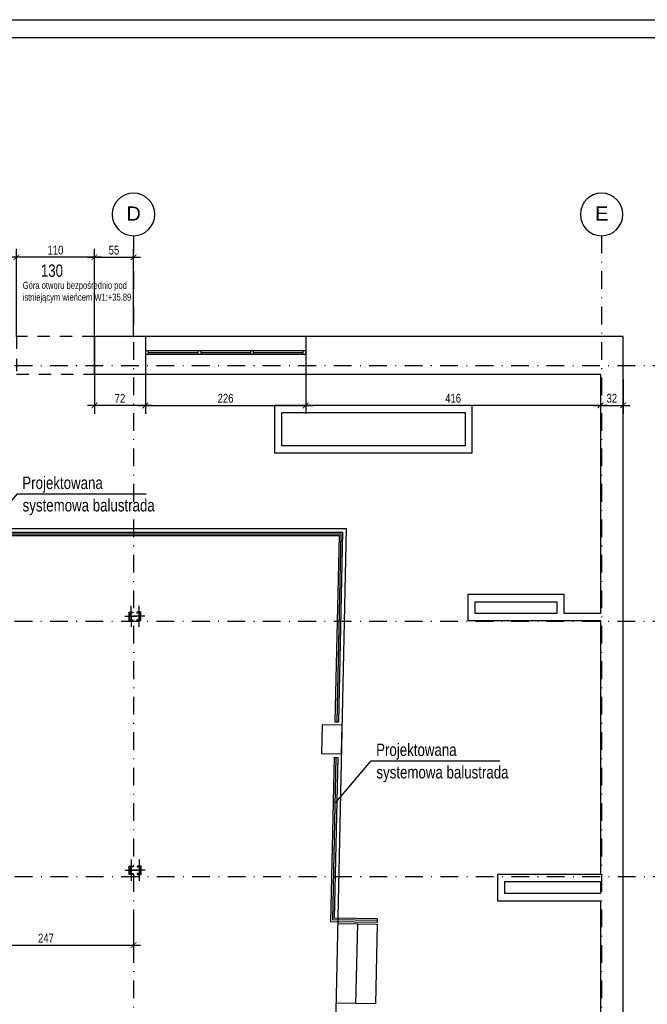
# Model space of a CAD drawing. Header units: millimetres. Extents: x 1769 to 5769, y -264 to 1871.
# Tile 8 of 10: x 4054 to 4939, y 448 to 1836. Entities that reach past the tile are written whole.
import ezdxf

# ---------------------------------------------------------------- set-up
doc = ezdxf.new("R2010")
doc.units = ezdxf.units.MM
doc.header["$LTSCALE"] = 50
doc.linetypes.add('DO', pattern=[1, 0.5, -0.24, 0.02, -0.24])
doc.linetypes.add('DP', pattern=[0.63, 0.35, -0.28])
for name, color, linetype in [('BS_ram', 2, 'Continuous'), ('BS_wym', 1, 'Continuous'), ('BZ_odn', 1, 'Continuous'), ('BZ_osd', 1, 'DO'), ('BZ_txc', 1, 'Continuous'), ('BZ_txs', 2, 'Continuous'), ('k3_proj_balustrada', 252, 'Continuous'), ('K3_projektowane nadproza', 150, 'DP'), ('k3_sciany istn', 1, 'DP')]:
    doc.layers.add(name, color=color, linetype=linetype)
doc.styles.add('BIKTC', font='bikromsw.shx', dxfattribs={"width": 0.8})
doc.styles.add('BIKTS', font='bikromsw.shx', dxfattribs={"width": 0.85})
doc.styles.add('BIKWYM', font='bikromsw.shx', dxfattribs={"width": 0.8})
doc.styles.add('GENERATED_STYLE_1', font='arial.ttf')
doc.dimstyles.new('BS_KP_50', dxfattribs={"dimscale": 0.5, "dimtxt": 25, "dimasz": 16, "dimexe": 24, "dimexo": 0, "dimgap": 0, "dimtad": 0, "dimdec": 1, "dimrnd": 0.5, "dimzin": 9, "dimdsep": 46, "dimtxsty": 'BIKWYM', "dimblk": 'ARCHTICK', "dimblk1": 'ARCHTICK', "dimblk2": 'WYM-KP', "dimcen": 0, "dimdle": 20, "dimclrd": 256, "dimclre": 256, "dimclrt": 7, "dimadec": 0, "dimazin": 0, "dimtfac": 0.033333, "dimtdec": 1, "dimtmove": 0, "dimatfit": 3, "dimfxl": 1, "dimtvp": 0.8, "dimtfillclr": 256, "dimtolj": 1, "dimarcsym": 0})
doc.dimstyles.new('BZ_BGR_50', dxfattribs={"dimscale": 0.5, "dimtxt": 25, "dimasz": 1.666667, "dimexe": 0, "dimexo": 0, "dimgap": 0, "dimtad": 0, "dimdec": 1, "dimrnd": 0.5, "dimzin": 9, "dimdsep": 46, "dimtxsty": 'BIKWYM', "dimblk": 'NONE', "dimcen": 0, "dimse1": 1, "dimse2": 1, "dimclrd": 256, "dimclre": 256, "dimclrt": 7, "dimadec": 0, "dimazin": 0, "dimtfac": 0.033333, "dimtdec": 1, "dimtmove": 0, "dimatfit": 3, "dimldrblk": 'NONE', "dimfxl": 1, "dimtvp": 0.8, "dimtolj": 1, "dimarcsym": 0})

# ---------------------------------------------------------------- blocks, each defined once
blk = doc.blocks.new('_ArchTick')
at = {"color": 0, "linetype": 'ByBlock', "const_width": 0.15}
blk.add_lwpolyline([(-0.5, -0.5), (0.5, 0.5)], dxfattribs=at)
blk = doc.blocks.new('*D46')
at = {"layer": 'BS_wym', "lineweight": -2}
for p, q in [((3967.3, 580.7), (3967.3, 519.7)), ((4214.2, 580.7), (4214.2, 519.7)), ((3957.3, 531.7), (4224.2, 531.7))]:
    blk.add_line(p, q, dxfattribs=at)
at = {"layer": 'DEFPOINTS', "color": 0}
for p in [(3967.3, 580.7), (4214.2, 580.7), (4214.2, 531.7)]:
    blk.add_point(p, dxfattribs=at)
at = {"layer": 'BS_wym', "lineweight": -2, "xscale": 8, "yscale": 8, "zscale": 8, "rotation": 180}
blk.add_blockref('_ArchTick', (3967.3, 531.7), dxfattribs=at)
at = {"layer": 'BS_wym', "lineweight": -2, "xscale": 8, "yscale": 8, "zscale": 8}
blk.add_blockref('_ArchTick', (4214.2, 531.7), dxfattribs=at)
at = {"layer": 'BS_wym', "color": 7, "insert": (4090.8, 541.7), "char_height": 12.5, "attachment_point": 5, "style": 'BIKWYM'}
blk.add_mtext('\\A1;247', dxfattribs=at)
blk = doc.blocks.new('WYM-KP')
blk.add_hatch(color=256).paths.add_polyline_path([(-3, 0, 1), (3, 0, 1)])
blk.add_circle((0, 0), 3)
blk = doc.blocks.new('*D57')
at = {"layer": 'BS_wym', "lineweight": -2}
for p, q in [((4159.2, 1389.9), (4159.2, 1513.5)), ((4214.2, 1389.9), (4214.2, 1513.5)), ((4149.2, 1501.5), (4224.2, 1501.5))]:
    blk.add_line(p, q, dxfattribs=at)
at = {"layer": 'DEFPOINTS', "color": 0}
for p in [(4214.2, 1501.5), (4159.2, 1389.9), (4214.2, 1389.9)]:
    blk.add_point(p, dxfattribs=at)
at = {"layer": 'BS_wym', "lineweight": -2, "xscale": 8, "yscale": 8, "zscale": 8, "rotation": 180}
blk.add_blockref('_ArchTick', (4159.2, 1501.5), dxfattribs=at)
at = {"layer": 'BS_wym', "lineweight": -2, "xscale": 8, "yscale": 8, "zscale": 8}
blk.add_blockref('_ArchTick', (4214.2, 1501.5), dxfattribs=at)
at = {"layer": 'BS_wym', "color": 7, "insert": (4186.7, 1511.5), "char_height": 12.5, "attachment_point": 5, "style": 'BIKWYM'}
blk.add_mtext('\\A1;55', dxfattribs=at)
blk = doc.blocks.new('*D58')
at = {"layer": 'BS_wym', "lineweight": -2}
for p, q in [((4049.2, 1389.7), (4049.2, 1513.5)), ((4159.2, 1389.9), (4159.2, 1513.5)), ((4169.2, 1501.5), (4039.2, 1501.5))]:
    blk.add_line(p, q, dxfattribs=at)
at = {"layer": 'DEFPOINTS', "color": 0}
for p in [(4049.2, 1501.5), (4049.2, 1389.7), (4159.2, 1389.9)]:
    blk.add_point(p, dxfattribs=at)
at = {"layer": 'BS_wym', "lineweight": -2, "xscale": 8, "yscale": 8, "zscale": 8, "rotation": 180}
blk.add_blockref('_ArchTick', (4049.2, 1501.5), dxfattribs=at)
at = {"layer": 'BS_wym', "lineweight": -2, "xscale": 8, "yscale": 8, "zscale": 8}
blk.add_blockref('_ArchTick', (4159.2, 1501.5), dxfattribs=at)
at = {"layer": 'BS_wym', "color": 7, "insert": (4104.2, 1511.5), "char_height": 12.5, "attachment_point": 5, "style": 'BIKWYM'}
blk.add_mtext('\\A1;110', dxfattribs=at)
blk = doc.blocks.new('*D59')
at = {"layer": 'BS_wym', "lineweight": -2}
for p, q in [((4159.2, 1336.7), (4159.2, 1280.6)), ((4231, 1336.7), (4231, 1280.6)), ((4241, 1292.6), (4149.2, 1292.6))]:
    blk.add_line(p, q, dxfattribs=at)
at = {"layer": 'DEFPOINTS', "color": 0}
for p in [(4159.2, 1336.7), (4231, 1336.7), (4159.2, 1292.6)]:
    blk.add_point(p, dxfattribs=at)
at = {"layer": 'BS_wym', "lineweight": -2, "xscale": 8, "yscale": 8, "zscale": 8, "rotation": 180}
blk.add_blockref('_ArchTick', (4159.2, 1292.6), dxfattribs=at)
at = {"layer": 'BS_wym', "lineweight": -2, "xscale": 8, "yscale": 8, "zscale": 8}
blk.add_blockref('_ArchTick', (4231, 1292.6), dxfattribs=at)
at = {"layer": 'BS_wym', "color": 7, "insert": (4195.1, 1302.6), "char_height": 12.5, "attachment_point": 5, "style": 'BIKWYM'}
blk.add_mtext('\\A1;72', dxfattribs=at)
blk = doc.blocks.new('*D60')
at = {"layer": 'BS_wym', "lineweight": -2}
for p, q in [((4231, 1336.7), (4231, 1280.6)), ((4457, 1336.7), (4457, 1280.6)), ((4221, 1292.6), (4467, 1292.6))]:
    blk.add_line(p, q, dxfattribs=at)
at = {"layer": 'DEFPOINTS', "color": 0}
for p in [(4231, 1336.7), (4457, 1336.7), (4457, 1292.6)]:
    blk.add_point(p, dxfattribs=at)
at = {"layer": 'BS_wym', "lineweight": -2, "xscale": 8, "yscale": 8, "zscale": 8, "rotation": 180}
blk.add_blockref('_ArchTick', (4231, 1292.6), dxfattribs=at)
at = {"layer": 'BS_wym', "lineweight": -2, "xscale": 8, "yscale": 8, "zscale": 8}
blk.add_blockref('_ArchTick', (4457, 1292.6), dxfattribs=at)
at = {"layer": 'BS_wym', "color": 7, "insert": (4344, 1302.6), "char_height": 12.5, "attachment_point": 5, "style": 'BIKWYM'}
blk.add_mtext('\\A1;226', dxfattribs=at)
blk = doc.blocks.new('*D61')
at = {"layer": 'BS_wym', "lineweight": -2}
for p, q in [((4457, 1336.7), (4457, 1280.6)), ((4872.6, 1336.7), (4872.6, 1280.6)), ((4882.6, 1292.6), (4447, 1292.6))]:
    blk.add_line(p, q, dxfattribs=at)
at = {"layer": 'DEFPOINTS', "color": 0}
for p in [(4457, 1336.7), (4872.6, 1336.7), (4457, 1292.6)]:
    blk.add_point(p, dxfattribs=at)
at = {"layer": 'BS_wym', "lineweight": -2, "xscale": 8, "yscale": 8, "zscale": 8, "rotation": 180}
blk.add_blockref('_ArchTick', (4457, 1292.6), dxfattribs=at)
at = {"layer": 'BS_wym', "lineweight": -2, "xscale": 8, "yscale": 8, "zscale": 8}
blk.add_blockref('_ArchTick', (4872.6, 1292.6), dxfattribs=at)
at = {"layer": 'BS_wym', "color": 7, "insert": (4664.8, 1302.6), "char_height": 12.5, "attachment_point": 5, "style": 'BIKWYM'}
blk.add_mtext('\\A1;416', dxfattribs=at)
blk = doc.blocks.new('*D62')
at = {"layer": 'BS_wym', "lineweight": -2}
for p, q in [((4872.6, 1336.7), (4872.6, 1280.6)), ((4904.6, 1329.3), (4904.6, 1280.6)), ((4862.6, 1292.6), (4914.6, 1292.6))]:
    blk.add_line(p, q, dxfattribs=at)
at = {"layer": 'DEFPOINTS', "color": 0}
for p in [(4872.6, 1336.7), (4904.6, 1329.3), (4904.6, 1292.6)]:
    blk.add_point(p, dxfattribs=at)
at = {"layer": 'BS_wym', "lineweight": -2, "xscale": 8, "yscale": 8, "zscale": 8, "rotation": 180}
blk.add_blockref('_ArchTick', (4872.6, 1292.6), dxfattribs=at)
at = {"layer": 'BS_wym', "lineweight": -2, "xscale": 8, "yscale": 8, "zscale": 8}
blk.add_blockref('_ArchTick', (4904.6, 1292.6), dxfattribs=at)
at = {"layer": 'BS_wym', "color": 7, "insert": (4888.6, 1302.6), "char_height": 12.5, "attachment_point": 5, "style": 'BIKWYM'}
blk.add_mtext('\\A1;32', dxfattribs=at)
blk = doc.blocks.new('_None')

msp = doc.modelspace()

# ---------------------------------------------------------------- hatches: boundary and pattern name
at = {"layer": 'k3_sciany istn', "linetype": 'Continuous'}
for points in [[(4213.4, 1001.3), (4207.9, 1001.3), (4207.9, 989.3), (4213.4, 989.3), (4213.4, 990.5), (4208.7, 990.5), (4208.7, 1000.2), (4213.4, 1000.2)], [(4218.9, 1001.3), (4218.9, 1000.2), (4223.6, 1000.2), (4223.6, 990.5), (4218.9, 990.5), (4218.9, 989.3), (4224.4, 989.4), (4224.4, 1001.4)], [(4213.8, 643.3), (4208.3, 643.3), (4208.3, 631.3), (4213.8, 631.3), (4213.8, 632.5), (4209.1, 632.5), (4209.1, 642.2), (4213.8, 642.2)], [(4219.3, 643.3), (4219.3, 642.2), (4224, 642.2), (4224, 632.5), (4219.3, 632.5), (4219.3, 631.3), (4224.8, 631.4), (4224.8, 643.4)]]:
    msp.add_hatch(color=256, dxfattribs=at).paths.add_polyline_path(points)

# ---------------------------------------------------------------- linework, layer by layer
at = {"layer": 'BS_ram', "color": 1}
msp.add_lwpolyline([(1768.7, -263.6), (1768.7, 1836.4), (5768.7, 1836.4), (5768.7, -263.6)], close=True, dxfattribs=at)
at = {"layer": 'BS_ram'}
msp.add_lwpolyline([(1918.7, -238.6), (1918.7, 1811.4), (5743.7, 1811.4), (5743.7, -238.6)], close=True, dxfattribs=at)
at = {"layer": 'BZ_osd'}
for p, q in [((4214.2, 1531.9), (4214.2, 99.8)), ((4874.2, 1531.9), (4874.2, 215.8)), ((4971.6, 1348.2), (2048.6, 1348.2)), ((4971.6, 988.2), (2048.6, 988.2)), ((4972, 628.2), (2048.6, 628.2))]:
    msp.add_line(p, q, dxfattribs=at)
at = {"layer": 'BZ_osd', "color": 7, "linetype": 'Continuous'}
for centre, start, end in [((4214.2, 1561.9), 90, 270), ((4214.2, 1561.9), 270, 90), ((4874.2, 1561.9), 90, 270), ((4874.2, 1561.9), 270, 90)]:
    msp.add_arc(centre, 30, start, end, dxfattribs=at)
at = {"layer": 'k3_proj_balustrada', "linetype": 'Continuous'}
for p, q in [((3549.2, 1119.1), (4514.2, 1119.1)), ((3554.2, 1114.1), (4509.1, 1114.1)), ((3554.2, 1111.6), (4506.5, 1111.6)), ((4514.2, 1119.1), (4498.5, 400)), ((4506.5, 1111.6), (4500.8, 846.6)), ((4509.1, 1114.1), (4503.3, 846.6)), ((3554.2, 1109.1), (4504, 1109.1)), ((4504, 1109.1), (4498.3, 846.7)), ((4497.2, 796.5), (4492.1, 564.8)), ((4499.7, 796.5), (4494.7, 567.3)), ((4497.2, 796.5), (4502.2, 796.4)), ((4502.2, 796.4), (4497.2, 569.7)), ((4557.8, 568.8), (4497.2, 569.7)), ((4557.7, 563.8), (4492.1, 564.8)), ((4557.7, 566.3), (4494.7, 567.3)), ((4557.8, 568.8), (4557.7, 563.8))]:
    msp.add_line(p, q, dxfattribs=at)
at = {"layer": 'K3_projektowane nadproza', "linetype": 'DP'}
msp.add_lwpolyline([(4049.2, 1389.7), (4049.2, 1336.7), (4159.2, 1336.7), (4159.2, 1389.7), (4049.2, 1389.7)], dxfattribs=at)
at = {"layer": 'k3_sciany istn', "linetype": 'Continuous'}
for p, q in [((4159.2, 1349.7), (4159.2, 1389.7)), ((4159.2, 1389.7), (4159.2, 1336.7)), ((4231, 1389.7), (4231, 1336.7)), ((4457, 1389.7), (4231, 1389.7)), ((4457, 1389.7), (4457, 1336.7)), ((4457, 1369.7), (4231, 1369.7)), ((4231, 1369.7), (4231, 1364.7)), ((4231, 1364.7), (4457, 1364.7)), ((4235, 1369.7), (4235, 1364.7)), ((4235, 1367.2), (4305, 1367.2)), ((4305, 1369.7), (4305, 1364.7)), ((4309, 1369.7), (4309, 1364.7)), ((4309, 1367.2), (4379, 1367.2)), ((4379, 1369.7), (4379, 1364.7)), ((4383, 1369.7), (4383, 1364.7)), ((4383, 1367.2), (4453, 1367.2)), ((4453, 1369.7), (4453, 1364.7)), ((4457, 1364.7), (4457, 1369.7)), ((4159.2, 1349.7), (4159.2, 1336.7)), ((4231, 1336.7), (4457, 1336.7)), ((4207.9, 989.3), (4207.9, 1001.3)), ((4207.9, 1001.3), (4213.4, 1001.3)), ((4213.4, 1000.2), (4208.7, 1000.2)), ((4208.7, 1000.2), (4208.7, 990.5)), ((4210.6, 1010.3), (4210.7, 980.3)), ((4213.4, 1001.3), (4213.4, 1000.2)), ((4224.4, 1001.4), (4218.9, 1001.3)), ((4218.9, 1001.3), (4218.9, 1000.2)), ((4218.9, 1000.2), (4223.6, 1000.2)), ((4221.6, 1010.3), (4221.7, 980.3)), ((4223.6, 1000.2), (4223.6, 990.5)), ((4224.4, 989.4), (4224.4, 1001.4)), ((4201.9, 995.3), (4219.4, 995.3)), ((4213.4, 989.3), (4207.9, 989.3)), ((4208.7, 990.5), (4213.4, 990.5)), ((4230.4, 995.4), (4212.9, 995.3)), ((4213.4, 990.5), (4213.4, 989.3)), ((4223.6, 990.5), (4218.9, 990.5)), ((4218.9, 990.5), (4218.9, 989.3)), ((4218.9, 989.3), (4224.4, 989.4)), ((4498.3, 846.7), (4503.3, 846.6)), ((4208.3, 631.3), (4208.3, 643.3)), ((4208.3, 643.3), (4213.8, 643.3)), ((4213.8, 642.2), (4209.1, 642.2)), ((4209.1, 642.2), (4209.1, 632.5)), ((4211.1, 652.3), (4211.1, 622.3)), ((4213.8, 643.3), (4213.8, 642.2)), ((4224.8, 643.4), (4219.3, 643.3)), ((4219.3, 643.3), (4219.3, 642.2)), ((4219.3, 642.2), (4224, 642.2)), ((4222.1, 652.4), (4222.1, 622.4)), ((4224, 642.2), (4224, 632.5)), ((4224.8, 631.4), (4224.8, 643.4)), ((4202.3, 637.3), (4219.8, 637.3)), ((4213.8, 631.3), (4208.3, 631.3)), ((4209.1, 632.5), (4213.8, 632.5)), ((4230.8, 637.4), (4213.3, 637.3)), ((4213.8, 632.5), (4213.8, 631.3)), ((4224, 632.5), (4219.3, 632.5)), ((4219.3, 632.5), (4219.3, 631.3)), ((4219.3, 631.3), (4224.8, 631.4)), ((4502.1, 562.1), (4557.6, 561.3)), ((4529.9, 561.9), (4527.4, 449.5)), ((4557.6, 561.3), (4555.2, 448.9)), ((4555.2, 448.9), (4499.6, 450.1))]:
    msp.add_line(p, q, dxfattribs=at)
at = {"layer": 'k3_sciany istn', "linetype": 'Continuous', "flags": 128}
for points in [[(4231, 1389.7), (4159.2, 1389.7)], [(4904.6, 1389.7), (4457, 1389.7)], [(4904.6, 240.8), (4904.6, 1389.7)], [(4159.2, 1336.7), (4231, 1336.7)], [(4457, 1336.7), (4872.6, 1336.7)], [(4872.6, 1336.7), (4872.6, 999.4)], [(4691.7, 1292.6), (4413.2, 1292.6)], [(4413.2, 1292.6), (4413.2, 1225.6)], [(4691.7, 1225.6), (4691.7, 1292.6)], [(4423.2, 1282.6), (4681.7, 1282.6)], [(4423.2, 1235.6), (4423.2, 1282.6)], [(4681.7, 1282.6), (4681.7, 1235.6)], [(4681.7, 1235.6), (4423.2, 1235.6)], [(4413.2, 1225.6), (4691.7, 1225.6)], [(4821.2, 1025.9), (4685.7, 1025.9)], [(4685.7, 1025.9), (4685.7, 1015.9)], [(4685.7, 1015.9), (4685.7, 989.4)], [(4695.7, 1015.9), (4811.2, 1015.9)], [(4695.7, 999.4), (4695.7, 1015.9)], [(4811.2, 1015.9), (4811.2, 999.4)], [(4821.2, 1015.9), (4821.2, 1025.9)], [(4821.2, 999.4), (4821.2, 1015.9)], [(4811.2, 999.4), (4695.7, 999.4)], [(4872.6, 999.4), (4821.2, 999.4)], [(4685.7, 989.4), (4872.6, 989.4)], [(4872.6, 989.4), (4872.6, 631.4)], [(4480.2, 842.4), (4479.3, 801.9)], [(4508.2, 841.8), (4480.2, 842.4)], [(4507.3, 801.3), (4508.2, 841.8)], [(4479.3, 801.9), (4507.3, 801.3)], [(4872.6, 631.4), (4727.6, 631.4)], [(4727.6, 631.4), (4727.6, 594.4)], [(4737.6, 621.4), (4872.6, 621.4)], [(4737.6, 604.4), (4737.6, 621.4)], [(4872.6, 621.4), (4872.6, 604.4)], [(4872.6, 604.4), (4737.6, 604.4)], [(4727.6, 594.4), (4872.6, 594.4)], [(4872.6, 594.4), (4872.6, 282.8)]]:
    msp.add_lwpolyline(points, dxfattribs=at)

# ---------------------------------------------------------------- texts
at = {"layer": 'BZ_osd', "color": 7, "linetype": 'Continuous', "char_height": 20, "attachment_point": 4, "style": 'GENERATED_STYLE_1'}
for s, insert in [('\\A1;{\\fArial|b0|i0|c238|p38;D}', (4204.3, 1563.1)), ('\\A1;{\\fArial|b0|i0|c238|p38;E}', (4865.1, 1563.1))]:
    msp.add_mtext(s, dxfattribs=dict(at, insert=insert))
at = {"layer": 'BZ_txc', "insert": (4058, 1466.9), "char_height": 10, "width": 164.228, "attachment_point": 1, "style": 'BIKTC'}
msp.add_mtext('Góra otworu bezpośrednio pod istniejącym wieńcem W1:+35.89', dxfattribs=at)
at = {"layer": 'BZ_txs', "style": 'BIKTS', "width": 0.8}
for s, p in [('130', (4083.6, 1473.9)), ('Projektowana', (4057.5, 1174.7)), ('systemowa balustrada', (4057.9, 1143.1)), ('Projektowana', (4556.3, 798.4)), ('systemowa balustrada', (4556.7, 766.7))]:
    msp.add_text(s, height=17.5, dxfattribs=at).set_placement(p)

# ---------------------------------------------------------------- dimensions: what is measured, and where the dimension line sits
at = {"layer": 'BS_wym'}
for base, p1, p2, picture, middle in [((4049.2, 1501.5), (4159.2, 1389.9), (4049.2, 1389.7), '*D58', (4104.2, 1511.5)), ((4214.2, 1501.5), (4159.2, 1389.9), (4214.2, 1389.9), '*D57', (4186.7, 1511.5)), ((4159.2, 1292.6), (4231, 1336.7), (4159.2, 1336.7), '*D59', (4195.1, 1302.6)), ((4457, 1292.6), (4231, 1336.7), (4457, 1336.7), '*D60', (4344, 1302.6)), ((4457, 1292.6), (4872.6, 1336.7), (4457, 1336.7), '*D61', (4664.8, 1302.6)), ((4904.6, 1292.6), (4872.6, 1336.7), (4904.6, 1329.3), '*D62', (4888.6, 1302.6)), ((4214.2, 531.7), (3967.3, 580.7), (4214.2, 580.7), '*D46', (4090.8, 541.7))]:
    dim = msp.add_linear_dim(base=base, p1=p1, p2=p2, dimstyle='BS_KP_50', override={"dimdec": 0, "dimrnd": 1, "dimatfit": 1}, dxfattribs=at)
    dim.commit()
    dim.dimension.update_dxf_attribs({"geometry": picture, "text_midpoint": middle})

# ---------------------------------------------------------------- leaders
at = {"layer": 'BZ_odn'}
for points in [[(4000.8, 1109.1), (4050.5, 1168), (4231.9, 1168)], [(4499.6, 732.7), (4549.3, 791.6), (4730.6, 791.6)]]:
    msp.add_leader(points, dimstyle='BZ_BGR_50', dxfattribs=at)

doc.saveas('drawing.dxf')
